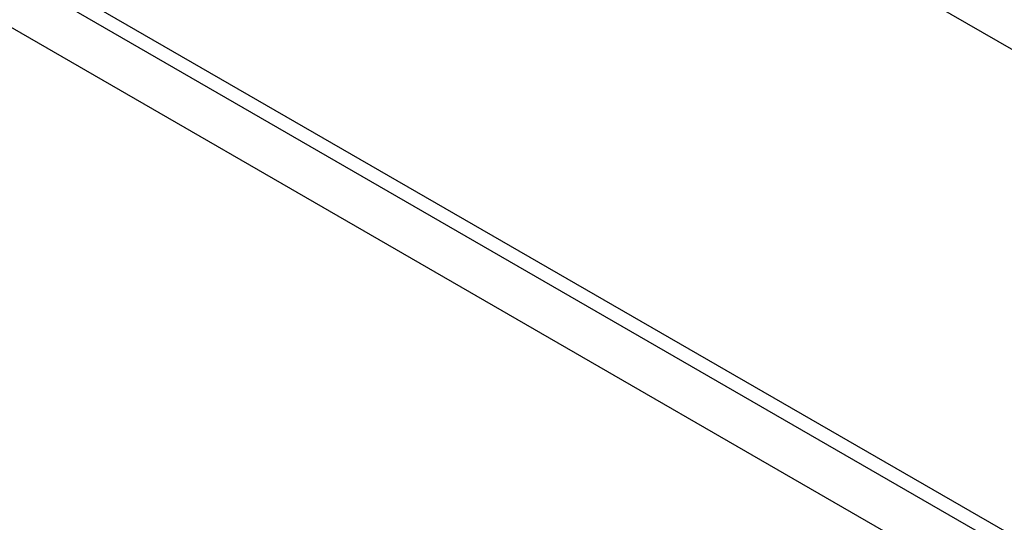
# Model space of a CAD drawing. Header units: millimetres. Extents: x -0.57 to 0.95, y -0.4 to 0.71.
# Tile 147 of 256: x 0.5333 to 0.5603, y -0.1701 to -0.1563. Entities that reach past the tile are written whole.
import ezdxf

# ---------------------------------------------------------------- set-up
doc = ezdxf.new("R2010")
doc.units = ezdxf.units.MM
doc.layers.add('FORMAT', color=7, linetype='Continuous')

msp = doc.modelspace()

# ---------------------------------------------------------------- linework, layer by layer
at = {"layer": 'FORMAT', "color": 7, "linetype": 'Continuous', "lineweight": 25}
for p, q in [((0.510097, -0.128), (0.663224, -0.216399)), ((0.647351, -0.220599), (0.507235, -0.139711)), ((0.50707, -0.140045), (0.647186, -0.220933)), ((0.647186, -0.222412), (0.50707, -0.141525))]:
    msp.add_line(p, q, dxfattribs=at)

doc.saveas('drawing.dxf')
